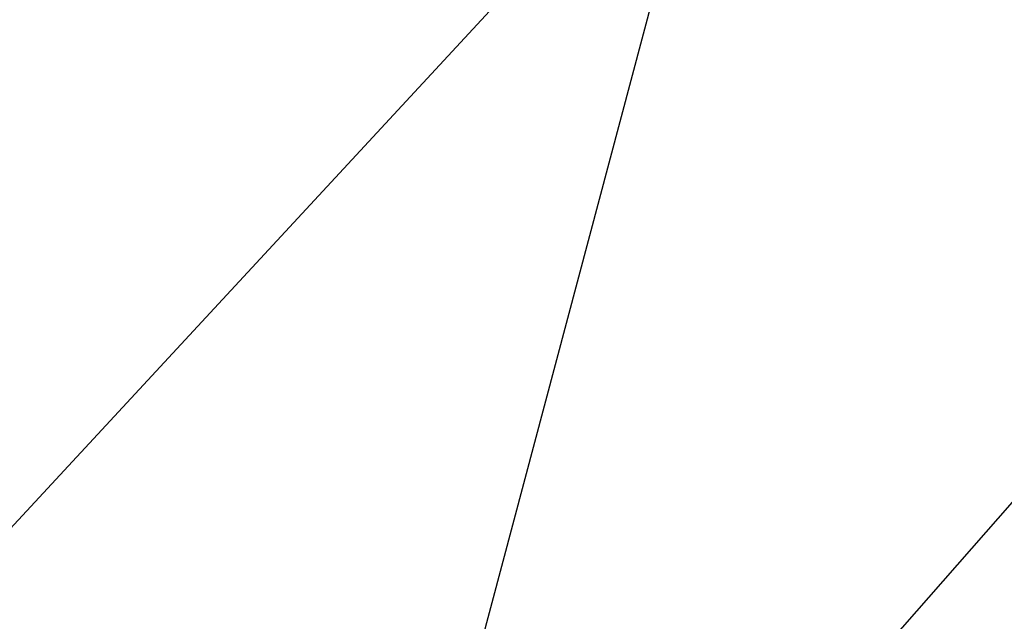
# Model space of a CAD drawing. Extents: x 432 to 817, y -34 to 84.
# Tile 187 of 218: x 468.91342 to 468.92956, y 39.47726 to 39.48712. Entities that reach past the tile are written whole.
import ezdxf

# ---------------------------------------------------------------- set-up
doc = ezdxf.new("R2010")
doc.units = 0
doc.header["$LTSCALE"] = 25.4
doc.layers.get('0').update_dxf_attribs({"color": 13, "linetype": 'CONTINUOUS'})

# ---------------------------------------------------------------- blocks, each defined once
blk = doc.blocks.new('QUEBECK-5405-5403_STL')
at = {"color": 7}
for p, q in [((41.320267, 78.590477, 72.483185), (44.509258, 78.590477, 75.926125)), ((41.320267, 78.590477, 72.483185), (44.509258, 78.590477, 75.926125)), ((44.509258, 73.292274, 75.926125), (41.320267, 73.292274, 72.483185)), ((44.509258, 73.292274, 75.926125), (41.320267, 73.292274, 72.483185)), ((41.796471, 70.941376, 71.768501), (43.220963, 70.941376, 77.1194)), ((41.796471, 70.941376, 71.768501), (43.220963, 70.941376, 77.1194)), ((36.862759, 69.556038, 67.324852), (42.765633, 69.556038, 74.057098)), ((36.862759, 69.556038, 67.324852), (42.765633, 69.556038, 74.057098))]:
    blk.add_line(p, q, dxfattribs=at)

msp = doc.modelspace()

# ---------------------------------------------------------------- block references
at = {"color": 0, "extrusion": (0, 1, -4.996e-16), "rotation": 180}
msp.add_blockref('QUEBECK-5405-5403_STL', (-426.669257, 1899.725094, -34.001705), dxfattribs=at)

doc.saveas('drawing.dxf')
